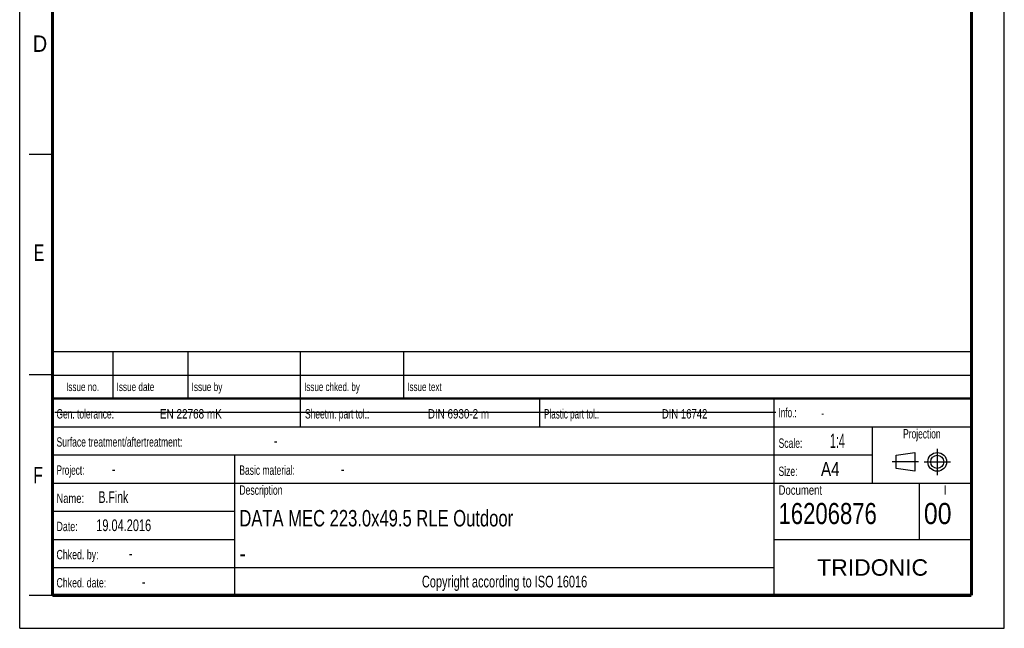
# Model space of a CAD drawing. Header units: millimetres. Extents: x 0 to 210, y 0 to 297.
# Tile 1 of 28: x 0 to 210, y 0 to 130. Entities that reach past the tile are written whole.
import ezdxf
from ezdxf.enums import TextEntityAlignment as Align

# ---------------------------------------------------------------- set-up
doc = ezdxf.new("R2010")
doc.units = ezdxf.units.MM
doc.header["$LTSCALE"] = 19.36
doc.linetypes.add('CENTER', pattern=[0.6, 0.375, -0.075, 0.075, -0.075])
doc.layers.get('0').update_dxf_attribs({"linetype": 'CONTINUOUS'})
doc.layers.add('DEFAULT_1', color=7, linetype='CENTER')
doc.layers.add('Z_NOTICE', color=7, linetype='CONTINUOUS')
doc.styles.get("Standard").update_dxf_attribs({"font": 'txt', "width": 0.7})
doc.styles.add('TEXTSTYLE_2', font='txt', dxfattribs={"width": 0.75})
doc.styles.add('TEXTSTYLE_5', font='arial.ttf')

# ---------------------------------------------------------------- blocks, each defined once
blk = doc.blocks.new('PROJEKTIONSMETHODE_BL0', base_point=(192.31, 35.47))
at = {"color": 2, "linetype": 'CONTINUOUS'}
for p, q in [((186.91, 36.87), (190.91, 37.47)), ((186.91, 34.07), (186.91, 36.87)), ((190.91, 37.47), (190.91, 33.47)), ((190.91, 33.47), (186.91, 34.07))]:
    blk.add_line(p, q, dxfattribs=at)
for radius in [2, 1.4]:
    blk.add_circle((195.71, 35.47), radius, dxfattribs=at)
at = {"layer": 'DEFAULT_1', "color": 2, "linetype": 'CENTER'}
for p, q in [((195.71, 38.27), (195.71, 32.67)), ((191.71, 35.47), (186.11, 35.47)), ((192.91, 35.47), (198.5, 35.47))]:
    blk.add_line(p, q, dxfattribs=at)

msp = doc.modelspace()

# ---------------------------------------------------------------- linework, layer by layer
at = {"color": 2, "linetype": 'CONTINUOUS'}
for p, q in [((0, 0), (0, 297)), ((210, 0), (210, 297)), ((7, 101), (2, 101)), ((6.91362, 48.96015), (6.91362, 58.96015)), ((6.91362, 58.96015), (202.91362, 58.96015)), ((19.91362, 48.96015), (19.91362, 58.96015)), ((35.91362, 48.96015), (35.91362, 58.96015)), ((59.91362, 48.96015), (59.91362, 58.96015)), ((81.91362, 48.96015), (81.91362, 58.96015)), ((202.91362, 48.96015), (202.91362, 58.96015)), ((7, 54), (2, 54)), ((6.91362, 53.96015), (202.91362, 53.96015)), ((6.91355, 6.96013), (6.91355, 48.96013)), ((6.91355, 48.96013), (202.91355, 48.96013)), ((6.91362, 48.96015), (202.91362, 48.96015)), ((59.91355, 42.96013), (59.91355, 48.96013)), ((110.91355, 42.96013), (110.91355, 48.96013)), ((160.91355, 6.96013), (160.91355, 48.96013)), ((202.91355, 6.96013), (202.91355, 48.96013)), ((6.91355, 42.96013), (202.91355, 42.96013)), ((181.91355, 30.96013), (181.91355, 42.96013)), ((6.91355, 36.96013), (181.91355, 36.96013)), ((45.91355, 6.96013), (45.91355, 36.96013)), ((6.91355, 30.96013), (202.91355, 30.96013)), ((191.91355, 18.96013), (191.91355, 30.96013)), ((6.91355, 24.96013), (45.91355, 24.96013)), ((6.91355, 18.96013), (45.91355, 18.96013)), ((160.91355, 18.96013), (202.91355, 18.96013)), ((6.91355, 12.96013), (160.91355, 12.96013)), ((7, 7), (2, 7)), ((6.91355, 6.96013), (202.91355, 6.96013)), ((0, 0), (210, 0))]:
    msp.add_line(p, q, dxfattribs=at)
at = {"color": 7, "linetype": 'CONTINUOUS'}
msp.add_line((7.46812, 46.04239), (161.26812, 46.04239), dxfattribs=at)
for points, const_width in [([(7, 7), (7, 290)], 0.7), ([(203, 7), (203, 290)], 0.7), ([(7, 49), (203, 49)], 0.5), ([(7, 7), (203, 7)], 0.7)]:
    msp.add_lwpolyline(points, dxfattribs=dict(at, const_width=const_width))

# ---------------------------------------------------------------- block references
at = {"color": 2, "linetype": 'CONTINUOUS'}
msp.add_blockref('PROJEKTIONSMETHODE_BL0', (192.30508, 35.46975), dxfattribs=at)

# ---------------------------------------------------------------- texts
at = {"color": 5, "linetype": 'CONTINUOUS', "style": 'TEXTSTYLE_2'}
for s, width, p in [('D', 0.904762, (2.80729, 122.85717)), ('E', 0.714286, (3.00245, 78.30247)), ('F', 0.714286, (2.92219, 30.89704))]:
    msp.add_text(s, height=3.5, dxfattribs=dict(at, width=width)).set_placement(p)
at = {"layer": 'Z_NOTICE', "color": 5, "linetype": 'CONTINUOUS', "style": 'TEXTSTYLE_2'}
for s, height, width, p in [('Issue date ', 1.8, 0.725108, (20.66362, 50.56015)), ('Issue by ', 1.8, 0.732804, (36.66362, 50.56015)), ('Issue chked. by', 1.8, 0.711111, (60.66362, 50.56015)), ('Issue text ', 1.8, 0.712121, (82.66362, 50.56015)), ('Gen. tolerance:', 2, 0.669841, (7.85105, 44.71013)), ('EN 22768 mK', 2, 0.792208, (29.91057, 44.71013)), ('Sheetm. part tol.:', 2, 0.67328, (60.85105, 44.71013)), ('DIN 6930-2 m', 2, 0.78373, (87.05343, 44.71013)), ('Plastic part tol.:', 2, 0.642857, (111.85105, 44.71013)), ('DIN 16742', 2, 0.759259, (136.95819, 44.71013)), ('Info.: ', 2, 0.64966, (161.85105, 44.96013)), ('Surface treatment/aftertreatment: ', 2, 0.681373, (7.85105, 38.71013)), ('Scale:  ', 2, 0.684524, (161.85105, 38.46013)), ('1:4', 3, 0.571429, (172.80343, 38.46013)), ('-', 2.5, 0.714286, (54.18438, 38.71013)), ('Project: ', 2, 0.656085, (7.85105, 32.71013)), ('-', 2.5, 0.714286, (19.66057, 32.71013)), ('Basic material: ', 2, 0.675595, (46.85105, 32.71013)), ('-', 2.5, 0.714286, (68.47009, 32.71013)), ('Size: ', 2, 0.678571, (161.85105, 32.46013)), (' A4', 3, 0.809524, (169.9939, 32.46013)), ('B.Fink', 2.5, 0.670635, (16.80343, 26.71013)), ('Description', 2, 0.688312, (46.85105, 28.46013)), ('Document', 2, 0.761905, (161.85105, 28.46013)), ('Name: ', 2, 0.746032, (7.85105, 26.71013)), ('16206876', 4.5, 0.782738, (161.85105, 22.21013)), ('00', 4.5, 0.880952, (192.85105, 22.21013)), ('19.04.2016', 2.5, 0.7, (16.32724, 20.71013)), ('Date: ', 2, 0.706349, (7.85105, 20.71013)), ('Chked. by: ', 2, 0.701299, (7.85105, 14.71013)), ('-', 2.5, 0.714286, (23.27962, 14.71013)), ('Chked. date: ', 2, 0.699634, (7.85105, 8.71013)), ('-', 2.5, 0.714286, (26.04152, 8.71013))]:
    msp.add_text(s, height=height, dxfattribs=dict(at, width=width)).set_placement(p)
for s, height, width, p in [('Issue no.', 1.8, 0.719577, (13.41362, 50.56015)), ('Projection', 2, 0.671429, (192.41355, 40.46013)), ('I', 2, 0.833333, (197.41355, 28.46013)), ('Copyright according to ISO 16016', 2.5, 0.700149, (103.41355, 8.71013))]:
    msp.add_text(s, height=height, dxfattribs=dict(at, width=width)).set_placement(p, align=Align.CENTER)
at = {"layer": 'Z_NOTICE', "color": 5, "linetype": 'CONTINUOUS', "width": 0.714286}
msp.add_text('-', height=1.8, dxfattribs=at).set_placement((170.94628, 44.96013))
at = {"layer": 'Z_NOTICE', "color": 7, "linetype": 'CONTINUOUS', "style": 'TEXTSTYLE_2'}
for s, width, p in [('DATA MEC 223.0x49.5 RLE Outdoor', 0.75576, (46.85105, 21.71013)), ('-', 0.904762, (46.85105, 14.21013))]:
    msp.add_text(s, height=3.5, dxfattribs=dict(at, width=width)).set_placement(p)
at = {"layer": 'Z_NOTICE', "color": 5, "linetype": 'CONTINUOUS', "style": 'TEXTSTYLE_5'}
msp.add_text('TRIDONIC', height=3.5, dxfattribs=at).set_placement((181.91355, 11.21013), align=Align.CENTER)

doc.saveas('drawing.dxf')
